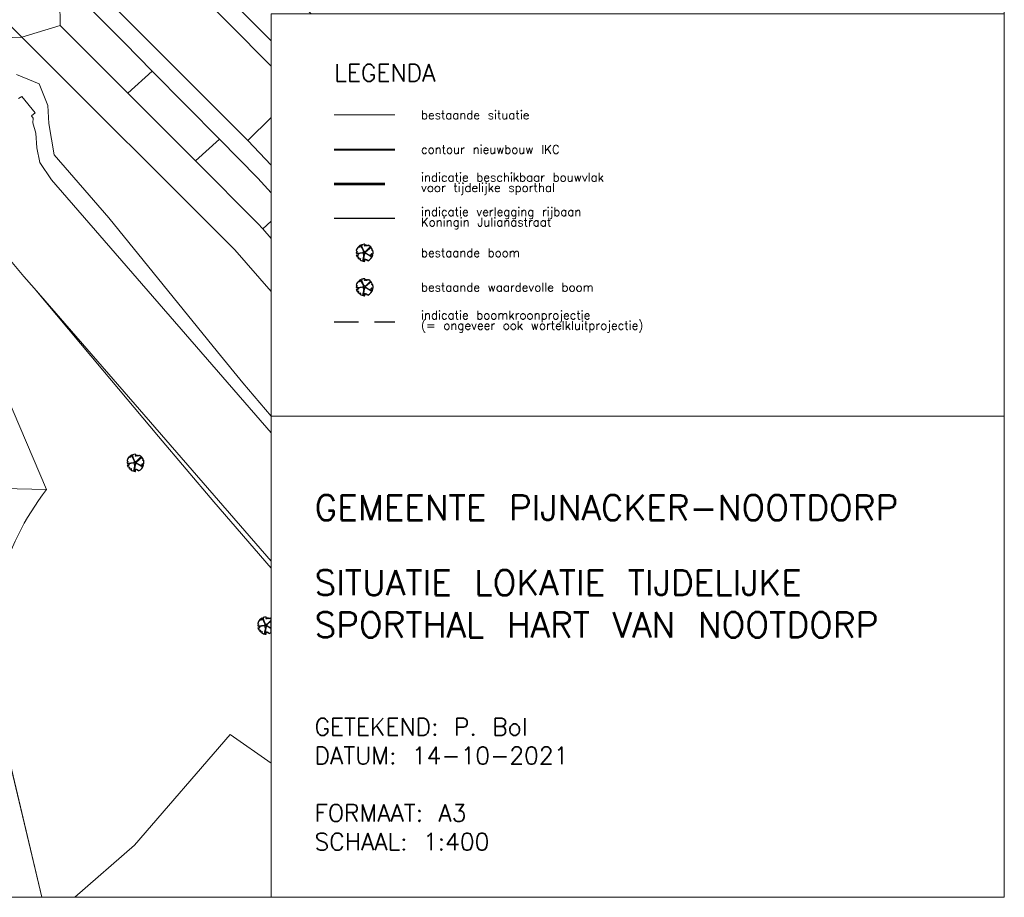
# Model space of a CAD drawing. Header units: metres. Extents: x 86897 to 87061, y 451261 to 451376.
# Tile 10 of 11: x 87004 to 87061, y 451261 to 451312. Entities that reach past the tile are written whole.
import ezdxf
from ezdxf.enums import TextEntityAlignment as Align

# ---------------------------------------------------------------- set-up
doc = ezdxf.new("R2010")
doc.units = ezdxf.units.M
doc.header["$MEASUREMENT"] = 0
for name, pattern in [('DGN Style 2', [2.336407, 1.401844, -0.934563]), ('DGN Style 3', [13.649489, 9.749635, -3.899854]), ('DGN Style 5', [6.824745, 2.924891, -3.899854])]:
    doc.linetypes.add(name, pattern=pattern)
doc.layers.add('B-WE-GR-BOOM-S', color=90, linetype='Continuous', lineweight=30)
doc.layers.add('BGT_Openbare ruimte label', color=7, linetype='Continuous', lineweight=0)
doc.styles.get("Standard").update_dxf_attribs({"font": 'txt.shx'})

# ---------------------------------------------------------------- blocks, each defined once
blk = doc.blocks.new('SGR-BOOM_40')
for p, q in [((-0.95, 0.03), (-4.35, -0.37)), ((-0.29, 0.6), (-2.35, 4.41)), ((-0.24, 0.62), (-1.76, 4.15)), ((0.51, 0.68), (3.47, 3.6)), ((0.58, 0.64), (3.83, 3.33)), ((-0.98, -0.05), (-3.52, -0.58)), ((-0.3, -1.06), (-1.11, -4.83)), ((-0.19, -1.02), (-0.69, -4.95)), ((0.62, -0.2), (4.49, -2.19))]:
    blk.add_line(p, q)
at = {"ltscale": 0.1}
blk.add_line((4.28, -2.58), (0.57, -0.24), dxfattribs=at)
at = {"flags": 128}
blk.add_lwpolyline([(1.71, -4.45, -0.159625), (1.92, -4.62, 0.236298), (4.85, -1.23), (3.87, -1.31), (3.74, -1.35), (3.65, -1.25), (3.93, -0.88), (3.93, -0.73), (4.05, -0.77), (4.1, -0.64), (4.16, -0.57), (4.23, -0.45), (4.97, -0.55, 0.106371), (4.76, 1.54), (4.7, 1.39), (4.61, 1.41), (4.36, 1.44), (4.35, 1.59), (4.53, 1.61), (4.46, 1.72), (4.56, 1.78), (4.51, 1.9), (4.56, 2.05, 0.16076), (2.45, 4.36, 0.512156), (2.26, 4.27), (2.29, 4.31, -0.282008), (1.92, 4.04, -0.331948), (1.71, 4.18, 0.504641), (1.41, 4.26), (1.32, 4.05), (1.1, 3.97), (0.99, 4.08), (1.08, 4.22), (1.04, 4.35), (0.87, 4.36), (0.37, 3.97), (0.13, 3.94), (-0.04, 4.09), (0.09, 4.34), (0.28, 4.38), (0.36, 4.61), (0.15, 4.89, 0.372341), (0.02, 5, 0.087139), (-1.68, 4.71, 0.52938), (-1.7, 4.63), (-1.62, 4.54), (-1.6, 4.51), (-1.59, 4.49), (-1.58, 4.47), (-1.58, 4.45), (-1.58, 4.44), (-1.58, 4.42), (-1.58, 4.41), (-1.58, 4.4), (-1.58, 4.39), (-1.59, 4.38), (-1.59, 4.37), (-1.59, 4.36), (-1.6, 4.35), (-1.6, 4.34), (-1.6, 4.32), (-1.61, 4.31), (-1.61, 4.29), (-1.61, 4.28), (-1.62, 4.26), (-1.62, 4.24), (-1.62, 4.22), (-1.63, 4.21), (-1.63, 4.19), (-1.64, 4.18), (-1.65, 4.16), (-1.65, 4.15), (-1.66, 4.14), (-1.67, 4.13), (-1.68, 4.12), (-1.69, 4.12), (-1.69, 4.12), (-1.7, 4.12), (-1.71, 4.12), (-1.72, 4.12), (-1.73, 4.13), (-1.73, 4.13), (-1.74, 4.14), (-1.75, 4.14), (-1.76, 4.15), (-1.77, 4.15), (-1.79, 4.16), (-1.8, 4.16), (-1.82, 4.16), (-1.83, 4.16), (-1.85, 4.16), (-1.86, 4.16), (-1.88, 4.16), (-1.9, 4.16), (-1.91, 4.16), (-1.93, 4.16), (-1.95, 4.16), (-1.97, 4.16), (-1.98, 4.15), (-2, 4.15), (-2.02, 4.14), (-2.04, 4.13), (-2.06, 4.13), (-2.08, 4.13), (-2.1, 4.13), (-2.13, 4.15), (-2.16, 4.18), (-2.2, 4.23), (-2.3, 4.39, 0.385168), (-2.37, 4.4, 0.046766), (-3.15, 3.89, 0.543104), (-3.14, 3.8), (-3.02, 3.74), (-2.97, 3.72), (-2.93, 3.7), (-2.89, 3.69), (-2.86, 3.68), (-2.83, 3.67), (-2.8, 3.66), (-2.78, 3.66), (-2.77, 3.65), (-2.75, 3.64), (-2.74, 3.63), (-2.74, 3.61), (-2.73, 3.6), (-2.73, 3.58), (-2.73, 3.57), (-2.73, 3.55), (-2.73, 3.53), (-2.73, 3.51), (-2.73, 3.49), (-2.74, 3.47), (-2.74, 3.45), (-2.75, 3.44), (-2.75, 3.42), (-2.76, 3.4), (-2.78, 3.39), (-2.79, 3.38), (-2.81, 3.36), (-2.82, 3.35), (-2.84, 3.34), (-2.86, 3.33), (-2.87, 3.32), (-2.89, 3.3), (-2.91, 3.29), (-2.92, 3.27), (-2.93, 3.25), (-2.95, 3.23), (-2.96, 3.21), (-2.97, 3.2), (-2.99, 3.19), (-3, 3.18), (-3.02, 3.18), (-3.04, 3.18), (-3.06, 3.18), (-3.08, 3.19), (-3.1, 3.19), (-3.12, 3.2), (-3.15, 3.21), (-3.17, 3.21), (-3.2, 3.22), (-3.23, 3.22), (-3.26, 3.23), (-3.29, 3.25), (-3.32, 3.28), (-3.36, 3.33), (-3.39, 3.4), (-3.44, 3.53, 0.541727), (-3.52, 3.55, 0.13428), (-4.84, 1.26), (-4.71, 1.16), (-4.71, 1.05), (-4.45, 0.93), (-4.36, 0.75), (-4.55, 0.44), (-4.83, 0.25), (-4.87, -0.03), (-4.71, -0.15), (-4.43, -0.23), (-4.34, -0.39), (-3.62, -0.4), (-3.52, -0.48), (-3.53, -0.78), (-3.82, -1.11), (-3.8, -1.37), (-3.98, -1.55), (-4.66, -1.39), (-4.79, -1.43, 0.05814), (-4.11, -2.64), (-3.96, -2.4), (-3.79, -2.46), (-3.61, -2.39), (-3.57, -2.6), (-3.42, -2.69), (-3.44, -2.87), (-3.49, -2.97), (-3.67, -2.95), (-3.83, -3, 0.040997), (-3.14, -3.69), (-3.08, -3.64), (-3.03, -3.6), (-2.99, -3.58), (-2.96, -3.57), (-2.94, -3.56), (-2.92, -3.57), (-2.9, -3.58), (-2.89, -3.59), (-2.87, -3.6), (-2.86, -3.61), (-2.84, -3.62), (-2.74, -3.27), (-2.72, -3.27), (-2.71, -3.28), (-2.69, -3.28), (-2.67, -3.28), (-2.66, -3.29), (-2.64, -3.29), (-2.62, -3.29), (-2.61, -3.3), (-2.6, -3.3), (-2.58, -3.3), (-2.57, -3.3), (-2.56, -3.3), (-2.54, -3.3), (-2.53, -3.29), (-2.52, -3.29), (-2.51, -3.29), (-2.5, -3.28), (-2.5, -3.28), (-2.49, -3.28), (-2.48, -3.28), (-2.47, -3.29), (-2.47, -3.29), (-2.46, -3.3), (-2.45, -3.31), (-2.45, -3.32), (-2.45, -3.34), (-2.44, -3.35), (-2.44, -3.37), (-2.44, -3.39), (-2.44, -3.4), (-2.44, -3.42), (-2.44, -3.44), (-2.44, -3.46), (-2.44, -3.47), (-2.44, -3.49), (-2.44, -3.5), (-2.44, -3.52), (-2.44, -3.53), (-2.44, -3.54), (-2.44, -3.55), (-2.43, -3.56), (-2.43, -3.57), (-2.43, -3.58), (-2.43, -3.59), (-2.52, -3.96), (-2.52, -3.98), (-2.52, -3.99), (-2.53, -4.01), (-2.55, -4.03), (-2.56, -4.04), (-2.59, -4.07), (-2.62, -4.09, 0.116774), (-0.03, -5.07, 0.827056), (0.05, -4.84), (0.04, -4.83, -0.279978), (0.08, -4.52, 0.861625), (-0.03, -4.41, -0.733583), (-0.18, -4.29), (0.08, -4.3), (0.06, -4.06), (0.14, -3.99), (0.08, -3.72), (0.28, -3.62), (0.4, -3.66), (0.77, -4.17), (0.94, -4.21), (1.02, -4.1), (0.97, -3.94), (1.1, -3.86), (1.29, -4), (1.32, -4.22, 0.504641), (1.63, -4.22, -0.350802), (1.71, -4.45)], format="xyb", close=True, dxfattribs=at)
blk.add_lwpolyline([(-0.51, -1.02), (0.08, -0.93), (0.58, -0.09), (0.54, 0.53), (0.22, 0.83), (-0.37, 0.53), (-0.97, 0.4), (-0.89, -0.19), (-0.62, -0.55), (-0.77, -1), (-0.51, -1.02)], close=True, dxfattribs=at)
at = {"ltscale": 0.1}
blk.add_circle((0, 0), 0.15, dxfattribs=at)
blk = doc.blocks.new('SGR-BOOM_40_2')
at = {"color": 0}
for p, q in [((-0.95, 0.03), (-4.35, -0.37)), ((-0.29, 0.6), (-2.35, 4.41)), ((-0.24, 0.62), (-1.76, 4.15)), ((0.51, 0.68), (3.47, 3.6)), ((0.58, 0.64), (3.83, 3.33)), ((-0.98, -0.05), (-3.52, -0.58)), ((-0.3, -1.06), (-1.11, -4.83)), ((-0.19, -1.02), (-0.69, -4.95)), ((0.62, -0.2), (4.49, -2.19))]:
    blk.add_line(p, q, dxfattribs=at)
at = {"color": 0, "ltscale": 0.1}
blk.add_line((4.28, -2.58), (0.57, -0.24), dxfattribs=at)
at = {"color": 0, "flags": 128}
blk.add_lwpolyline([(1.71, -4.45, -0.159625), (1.92, -4.62, 0.236298), (4.85, -1.23), (3.87, -1.31), (3.74, -1.35), (3.65, -1.25), (3.93, -0.88), (3.93, -0.73), (4.05, -0.77), (4.1, -0.64), (4.16, -0.57), (4.23, -0.45), (4.97, -0.55, 0.106371), (4.76, 1.54), (4.7, 1.39), (4.61, 1.41), (4.36, 1.44), (4.35, 1.59), (4.53, 1.61), (4.46, 1.72), (4.56, 1.78), (4.51, 1.9), (4.56, 2.05, 0.16076), (2.45, 4.36, 0.512156), (2.26, 4.27), (2.29, 4.31, -0.282008), (1.92, 4.04, -0.331948), (1.71, 4.18, 0.504641), (1.41, 4.26), (1.32, 4.05), (1.1, 3.97), (0.99, 4.08), (1.08, 4.22), (1.04, 4.35), (0.87, 4.36), (0.37, 3.97), (0.13, 3.94), (-0.04, 4.09), (0.09, 4.34), (0.28, 4.38), (0.36, 4.61), (0.15, 4.89, 0.372341), (0.02, 5, 0.087139), (-1.68, 4.71, 0.52938), (-1.7, 4.63), (-1.62, 4.54), (-1.6, 4.51), (-1.59, 4.49), (-1.58, 4.47), (-1.58, 4.45), (-1.58, 4.44), (-1.58, 4.42), (-1.58, 4.41), (-1.58, 4.4), (-1.58, 4.39), (-1.59, 4.38), (-1.59, 4.37), (-1.59, 4.36), (-1.6, 4.35), (-1.6, 4.34), (-1.6, 4.32), (-1.61, 4.31), (-1.61, 4.29), (-1.61, 4.28), (-1.62, 4.26), (-1.62, 4.24), (-1.62, 4.22), (-1.63, 4.21), (-1.63, 4.19), (-1.64, 4.18), (-1.65, 4.16), (-1.65, 4.15), (-1.66, 4.14), (-1.67, 4.13), (-1.68, 4.12), (-1.69, 4.12), (-1.69, 4.12), (-1.7, 4.12), (-1.71, 4.12), (-1.72, 4.12), (-1.73, 4.13), (-1.73, 4.13), (-1.74, 4.14), (-1.75, 4.14), (-1.76, 4.15), (-1.77, 4.15), (-1.79, 4.16), (-1.8, 4.16), (-1.82, 4.16), (-1.83, 4.16), (-1.85, 4.16), (-1.86, 4.16), (-1.88, 4.16), (-1.9, 4.16), (-1.91, 4.16), (-1.93, 4.16), (-1.95, 4.16), (-1.97, 4.16), (-1.98, 4.15), (-2, 4.15), (-2.02, 4.14), (-2.04, 4.13), (-2.06, 4.13), (-2.08, 4.13), (-2.1, 4.13), (-2.13, 4.15), (-2.16, 4.18), (-2.2, 4.23), (-2.3, 4.39, 0.385168), (-2.37, 4.4, 0.046766), (-3.15, 3.89, 0.543104), (-3.14, 3.8), (-3.02, 3.74), (-2.97, 3.72), (-2.93, 3.7), (-2.89, 3.69), (-2.86, 3.68), (-2.83, 3.67), (-2.8, 3.66), (-2.78, 3.66), (-2.77, 3.65), (-2.75, 3.64), (-2.74, 3.63), (-2.74, 3.61), (-2.73, 3.6), (-2.73, 3.58), (-2.73, 3.57), (-2.73, 3.55), (-2.73, 3.53), (-2.73, 3.51), (-2.73, 3.49), (-2.74, 3.47), (-2.74, 3.45), (-2.75, 3.44), (-2.75, 3.42), (-2.76, 3.4), (-2.78, 3.39), (-2.79, 3.38), (-2.81, 3.36), (-2.82, 3.35), (-2.84, 3.34), (-2.86, 3.33), (-2.87, 3.32), (-2.89, 3.3), (-2.91, 3.29), (-2.92, 3.27), (-2.93, 3.25), (-2.95, 3.23), (-2.96, 3.21), (-2.97, 3.2), (-2.99, 3.19), (-3, 3.18), (-3.02, 3.18), (-3.04, 3.18), (-3.06, 3.18), (-3.08, 3.19), (-3.1, 3.19), (-3.12, 3.2), (-3.15, 3.21), (-3.17, 3.21), (-3.2, 3.22), (-3.23, 3.22), (-3.26, 3.23), (-3.29, 3.25), (-3.32, 3.28), (-3.36, 3.33), (-3.39, 3.4), (-3.44, 3.53, 0.541727), (-3.52, 3.55, 0.13428), (-4.84, 1.26), (-4.71, 1.16), (-4.71, 1.05), (-4.45, 0.93), (-4.36, 0.75), (-4.55, 0.44), (-4.83, 0.25), (-4.87, -0.03), (-4.71, -0.15), (-4.43, -0.23), (-4.34, -0.39), (-3.62, -0.4), (-3.52, -0.48), (-3.53, -0.78), (-3.82, -1.11), (-3.8, -1.37), (-3.98, -1.55), (-4.66, -1.39), (-4.79, -1.43, 0.05814), (-4.11, -2.64), (-3.96, -2.4), (-3.79, -2.46), (-3.61, -2.39), (-3.57, -2.6), (-3.42, -2.69), (-3.44, -2.87), (-3.49, -2.97), (-3.67, -2.95), (-3.83, -3, 0.040997), (-3.14, -3.69), (-3.08, -3.64), (-3.03, -3.6), (-2.99, -3.58), (-2.96, -3.57), (-2.94, -3.56), (-2.92, -3.57), (-2.9, -3.58), (-2.89, -3.59), (-2.87, -3.6), (-2.86, -3.61), (-2.84, -3.62), (-2.74, -3.27), (-2.72, -3.27), (-2.71, -3.28), (-2.69, -3.28), (-2.67, -3.28), (-2.66, -3.29), (-2.64, -3.29), (-2.62, -3.29), (-2.61, -3.3), (-2.6, -3.3), (-2.58, -3.3), (-2.57, -3.3), (-2.56, -3.3), (-2.54, -3.3), (-2.53, -3.29), (-2.52, -3.29), (-2.51, -3.29), (-2.5, -3.28), (-2.5, -3.28), (-2.49, -3.28), (-2.48, -3.28), (-2.47, -3.29), (-2.47, -3.29), (-2.46, -3.3), (-2.45, -3.31), (-2.45, -3.32), (-2.45, -3.34), (-2.44, -3.35), (-2.44, -3.37), (-2.44, -3.39), (-2.44, -3.4), (-2.44, -3.42), (-2.44, -3.44), (-2.44, -3.46), (-2.44, -3.47), (-2.44, -3.49), (-2.44, -3.5), (-2.44, -3.52), (-2.44, -3.53), (-2.44, -3.54), (-2.44, -3.55), (-2.43, -3.56), (-2.43, -3.57), (-2.43, -3.58), (-2.43, -3.59), (-2.52, -3.96), (-2.52, -3.98), (-2.52, -3.99), (-2.53, -4.01), (-2.55, -4.03), (-2.56, -4.04), (-2.59, -4.07), (-2.62, -4.09, 0.116774), (-0.03, -5.07, 0.827056), (0.05, -4.84), (0.04, -4.83, -0.279978), (0.08, -4.52, 0.861625), (-0.03, -4.41, -0.733583), (-0.18, -4.29), (0.08, -4.3), (0.06, -4.06), (0.14, -3.99), (0.08, -3.72), (0.28, -3.62), (0.4, -3.66), (0.77, -4.17), (0.94, -4.21), (1.02, -4.1), (0.97, -3.94), (1.1, -3.86), (1.29, -4), (1.32, -4.22, 0.504641), (1.63, -4.22, -0.350802), (1.71, -4.45)], format="xyb", close=True, dxfattribs=at)
blk.add_lwpolyline([(-0.51, -1.02), (0.08, -0.93), (0.58, -0.09), (0.54, 0.53), (0.22, 0.83), (-0.37, 0.53), (-0.97, 0.4), (-0.89, -0.19), (-0.62, -0.55), (-0.77, -1), (-0.51, -1.02)], close=True, dxfattribs=at)
at = {"color": 0, "ltscale": 0.1}
blk.add_circle((0, 0), 0.15, dxfattribs=at)

msp = doc.modelspace()

# ---------------------------------------------------------------- linework, layer by layer
at = {"color": 7, "linetype": 'Continuous', "lineweight": 0}
msp.add_line((87022.265, 451306.752), (87025.769, 451306.752), dxfattribs=at)
at = {"color": 1, "linetype": 'Continuous', "lineweight": 40}
msp.add_line((87022.265, 451304.752), (87025.769, 451304.752), dxfattribs=at)
at = {"color": 5, "linetype": 'DGN Style 5', "lineweight": 53}
msp.add_line((87022.265, 451302.752), (87025.769, 451302.752), dxfattribs=at)
at = {"color": 40, "linetype": 'DGN Style 3', "lineweight": 30}
msp.add_line((87022.265, 451300.752), (87025.769, 451300.752), dxfattribs=at)
for p, q in [((87018.209, 451277.111), (87017.871, 451277.072)), ((87018.209, 451277.111), (87017.871, 451277.072)), ((87018.206, 451277.103), (87017.953, 451277.05)), ((87018.206, 451277.103), (87017.953, 451277.05)), ((87018.274, 451277.168), (87018.07, 451277.546)), ((87018.274, 451277.168), (87018.07, 451277.546)), ((87018.279, 451277.169), (87018.129, 451277.52)), ((87018.279, 451277.169), (87018.129, 451277.52)), ((87018.273, 451277.003), (87018.192, 451276.629)), ((87018.273, 451277.003), (87018.192, 451276.629)), ((87018.284, 451277.007), (87018.234, 451276.617)), ((87018.284, 451277.007), (87018.234, 451276.617)), ((87018.354, 451277.175), (87018.61, 451277.428)), ((87018.354, 451277.175), (87018.61, 451277.428)), ((87018.361, 451277.172), (87018.61, 451277.378)), ((87018.361, 451277.172), (87018.61, 451277.378)), ((87018.364, 451277.088), (87018.61, 451276.962)), ((87018.364, 451277.088), (87018.61, 451276.962))]:
    msp.add_line(p, q)
at = {"ltscale": 0.009928}
msp.add_line((87018.61, 451276.926), (87018.36, 451277.084), dxfattribs=at)
msp.add_line((87018.61, 451276.926), (87018.36, 451277.084), dxfattribs=at)
at = {"color": 7, "linetype": 'Continuous', "lineweight": 13, "flags": 128}
for points in [[(86896.766, 451376.382), (87061.141, 451376.382), (87061.141, 451261.334), (86896.766, 451261.334), (86896.766, 451376.382)], [(86896.766, 451376.382), (87061.141, 451376.382), (87061.141, 451312.614), (87018.61, 451312.614), (87018.61, 451261.334), (86896.766, 451261.334), (86896.766, 451376.382)]]:
    msp.add_lwpolyline(points, close=True, dxfattribs=at)
at = {"flags": 128}
msp.add_lwpolyline([(87018.61, 451277.498, 0.03907), (87018.546, 451277.541, 0.512156), (87018.528, 451277.532), (87018.53, 451277.535, -0.282008), (87018.494, 451277.509, -0.331948), (87018.473, 451277.523, 0.504641), (87018.443, 451277.531), (87018.434, 451277.51), (87018.412, 451277.502), (87018.401, 451277.513), (87018.41, 451277.527), (87018.406, 451277.54), (87018.389, 451277.541), (87018.34, 451277.502), (87018.316, 451277.499), (87018.299, 451277.514), (87018.312, 451277.538), (87018.33, 451277.543), (87018.338, 451277.565), (87018.318, 451277.594, 0.372341), (87018.305, 451277.604, 0.087139), (87018.136, 451277.575, 0.52938), (87018.134, 451277.568), (87018.142, 451277.558), (87018.144, 451277.556), (87018.145, 451277.554), (87018.146, 451277.552), (87018.146, 451277.55), (87018.147, 451277.548), (87018.147, 451277.547), (87018.146, 451277.546), (87018.146, 451277.545), (87018.146, 451277.544), (87018.145, 451277.543), (87018.145, 451277.542), (87018.145, 451277.541), (87018.144, 451277.54), (87018.144, 451277.538), (87018.144, 451277.537), (87018.143, 451277.536), (87018.143, 451277.534), (87018.143, 451277.533), (87018.142, 451277.531), (87018.142, 451277.529), (87018.142, 451277.527), (87018.141, 451277.526), (87018.141, 451277.524), (87018.14, 451277.523), (87018.14, 451277.521), (87018.139, 451277.52), (87018.138, 451277.519), (87018.137, 451277.518), (87018.136, 451277.517), (87018.136, 451277.517), (87018.135, 451277.517), (87018.134, 451277.517), (87018.133, 451277.517), (87018.133, 451277.517), (87018.132, 451277.518), (87018.131, 451277.518), (87018.13, 451277.519), (87018.129, 451277.519), (87018.128, 451277.52), (87018.127, 451277.52), (87018.126, 451277.521), (87018.124, 451277.521), (87018.123, 451277.521), (87018.121, 451277.521), (87018.12, 451277.521), (87018.118, 451277.521), (87018.116, 451277.521), (87018.115, 451277.521), (87018.113, 451277.521), (87018.111, 451277.521), (87018.109, 451277.521), (87018.108, 451277.521), (87018.106, 451277.52), (87018.104, 451277.52), (87018.102, 451277.519), (87018.101, 451277.518), (87018.099, 451277.518), (87018.097, 451277.518), (87018.095, 451277.518), (87018.092, 451277.52), (87018.089, 451277.523), (87018.085, 451277.528), (87018.074, 451277.544, 0.385168), (87018.068, 451277.545, 0.046766), (87017.991, 451277.494, 0.543104), (87017.991, 451277.485), (87018.003, 451277.48), (87018.008, 451277.477), (87018.012, 451277.476), (87018.016, 451277.474), (87018.019, 451277.473), (87018.022, 451277.473), (87018.025, 451277.472), (87018.027, 451277.471), (87018.028, 451277.47), (87018.03, 451277.469), (87018.03, 451277.468), (87018.031, 451277.467), (87018.032, 451277.465), (87018.032, 451277.464), (87018.032, 451277.462), (87018.032, 451277.46), (87018.032, 451277.459), (87018.032, 451277.457), (87018.032, 451277.455), (87018.031, 451277.453), (87018.031, 451277.451), (87018.03, 451277.449), (87018.03, 451277.447), (87018.029, 451277.446), (87018.027, 451277.444), (87018.026, 451277.443), (87018.024, 451277.442), (87018.023, 451277.441), (87018.021, 451277.44), (87018.019, 451277.439), (87018.018, 451277.437), (87018.016, 451277.436), (87018.015, 451277.434), (87018.013, 451277.432), (87018.012, 451277.431), (87018.01, 451277.429), (87018.009, 451277.427), (87018.008, 451277.426), (87018.006, 451277.424), (87018.005, 451277.424), (87018.003, 451277.423), (87018.001, 451277.423), (87018, 451277.424), (87017.998, 451277.424), (87017.995, 451277.425), (87017.993, 451277.426), (87017.991, 451277.426), (87017.988, 451277.427), (87017.985, 451277.427), (87017.982, 451277.428), (87017.979, 451277.429), (87017.976, 451277.431), (87017.973, 451277.434), (87017.97, 451277.439), (87017.966, 451277.445), (87017.961, 451277.458, 0.541727), (87017.953, 451277.46, 0.13428), (87017.823, 451277.233), (87017.836, 451277.223), (87017.835, 451277.213), (87017.862, 451277.201), (87017.87, 451277.182), (87017.851, 451277.151), (87017.823, 451277.132), (87017.82, 451277.105), (87017.836, 451277.093), (87017.863, 451277.085), (87017.872, 451277.07), (87017.944, 451277.069), (87017.954, 451277.061), (87017.953, 451277.031), (87017.923, 451276.997), (87017.925, 451276.972), (87017.908, 451276.954), (87017.84, 451276.97), (87017.827, 451276.967, 0.05814), (87017.895, 451276.846), (87017.909, 451276.87), (87017.926, 451276.864), (87017.945, 451276.871), (87017.949, 451276.85), (87017.963, 451276.841), (87017.961, 451276.823), (87017.957, 451276.813), (87017.939, 451276.815), (87017.922, 451276.811, 0.040997), (87017.991, 451276.741), (87017.997, 451276.747), (87018.002, 451276.751), (87018.006, 451276.753), (87018.009, 451276.754), (87018.011, 451276.754), (87018.013, 451276.753), (87018.015, 451276.753), (87018.016, 451276.751), (87018.018, 451276.75), (87018.02, 451276.75), (87018.021, 451276.749), (87018.031, 451276.784), (87018.033, 451276.783), (87018.034, 451276.783), (87018.036, 451276.782), (87018.038, 451276.782), (87018.039, 451276.782), (87018.041, 451276.781), (87018.042, 451276.781), (87018.044, 451276.781), (87018.045, 451276.781), (87018.047, 451276.78), (87018.048, 451276.78), (87018.049, 451276.781), (87018.05, 451276.781), (87018.052, 451276.781), (87018.053, 451276.781), (87018.053, 451276.782), (87018.054, 451276.782), (87018.055, 451276.782), (87018.056, 451276.782), (87018.057, 451276.782), (87018.057, 451276.782), (87018.058, 451276.781), (87018.059, 451276.78), (87018.059, 451276.779), (87018.06, 451276.778), (87018.06, 451276.777), (87018.061, 451276.775), (87018.061, 451276.774), (87018.061, 451276.772), (87018.061, 451276.77), (87018.061, 451276.768), (87018.061, 451276.767), (87018.061, 451276.765), (87018.061, 451276.763), (87018.061, 451276.762), (87018.061, 451276.76), (87018.061, 451276.759), (87018.061, 451276.758), (87018.061, 451276.757), (87018.061, 451276.755), (87018.061, 451276.754), (87018.061, 451276.753), (87018.061, 451276.752), (87018.061, 451276.751), (87018.053, 451276.715), (87018.053, 451276.713), (87018.052, 451276.712), (87018.052, 451276.71), (87018.05, 451276.708), (87018.049, 451276.706), (87018.046, 451276.704), (87018.043, 451276.702, 0.116774), (87018.3, 451276.605, 0.827056), (87018.308, 451276.628), (87018.307, 451276.628, -0.279978), (87018.311, 451276.659, 0.861625), (87018.3, 451276.671, -0.733583), (87018.285, 451276.683), (87018.311, 451276.681), (87018.309, 451276.705), (87018.317, 451276.712), (87018.311, 451276.739), (87018.331, 451276.749), (87018.343, 451276.745), (87018.38, 451276.694), (87018.396, 451276.69), (87018.404, 451276.701), (87018.399, 451276.717), (87018.412, 451276.725), (87018.431, 451276.711), (87018.434, 451276.689, 0.504641), (87018.465, 451276.689, -0.350802), (87018.472, 451276.666, -0.159625), (87018.493, 451276.65, 0.068645), (87018.61, 451276.718), (87018.61, 451277.498)], format="xyb", close=True, dxfattribs=at)
msp.add_lwpolyline([(87018.61, 451277.498, 0.03907), (87018.546, 451277.541, 0.512156), (87018.528, 451277.532), (87018.53, 451277.535, -0.282008), (87018.494, 451277.509, -0.331948), (87018.473, 451277.523, 0.504641), (87018.443, 451277.531), (87018.434, 451277.51), (87018.412, 451277.502), (87018.401, 451277.513), (87018.41, 451277.527), (87018.406, 451277.54), (87018.389, 451277.541), (87018.34, 451277.502), (87018.316, 451277.499), (87018.299, 451277.514), (87018.312, 451277.538), (87018.33, 451277.543), (87018.338, 451277.565), (87018.318, 451277.594, 0.372341), (87018.305, 451277.604, 0.087139), (87018.136, 451277.575, 0.52938), (87018.134, 451277.568), (87018.142, 451277.558), (87018.144, 451277.556), (87018.145, 451277.554), (87018.146, 451277.552), (87018.146, 451277.55), (87018.147, 451277.548), (87018.147, 451277.547), (87018.146, 451277.546), (87018.146, 451277.545), (87018.146, 451277.544), (87018.145, 451277.543), (87018.145, 451277.542), (87018.145, 451277.541), (87018.144, 451277.54), (87018.144, 451277.538), (87018.144, 451277.537), (87018.143, 451277.536), (87018.143, 451277.534), (87018.143, 451277.533), (87018.142, 451277.531), (87018.142, 451277.529), (87018.142, 451277.527), (87018.141, 451277.526), (87018.141, 451277.524), (87018.14, 451277.523), (87018.14, 451277.521), (87018.139, 451277.52), (87018.138, 451277.519), (87018.137, 451277.518), (87018.136, 451277.517), (87018.136, 451277.517), (87018.135, 451277.517), (87018.134, 451277.517), (87018.133, 451277.517), (87018.133, 451277.517), (87018.132, 451277.518), (87018.131, 451277.518), (87018.13, 451277.519), (87018.129, 451277.519), (87018.128, 451277.52), (87018.127, 451277.52), (87018.126, 451277.521), (87018.124, 451277.521), (87018.123, 451277.521), (87018.121, 451277.521), (87018.12, 451277.521), (87018.118, 451277.521), (87018.116, 451277.521), (87018.115, 451277.521), (87018.113, 451277.521), (87018.111, 451277.521), (87018.109, 451277.521), (87018.108, 451277.521), (87018.106, 451277.52), (87018.104, 451277.52), (87018.102, 451277.519), (87018.101, 451277.518), (87018.099, 451277.518), (87018.097, 451277.518), (87018.095, 451277.518), (87018.092, 451277.52), (87018.089, 451277.523), (87018.085, 451277.528), (87018.074, 451277.544, 0.385168), (87018.068, 451277.545, 0.046766), (87017.991, 451277.494, 0.543104), (87017.991, 451277.485), (87018.003, 451277.48), (87018.008, 451277.477), (87018.012, 451277.476), (87018.016, 451277.474), (87018.019, 451277.473), (87018.022, 451277.473), (87018.025, 451277.472), (87018.027, 451277.471), (87018.028, 451277.47), (87018.03, 451277.469), (87018.03, 451277.468), (87018.031, 451277.467), (87018.032, 451277.465), (87018.032, 451277.464), (87018.032, 451277.462), (87018.032, 451277.46), (87018.032, 451277.459), (87018.032, 451277.457), (87018.032, 451277.455), (87018.031, 451277.453), (87018.031, 451277.451), (87018.03, 451277.449), (87018.03, 451277.447), (87018.029, 451277.446), (87018.027, 451277.444), (87018.026, 451277.443), (87018.024, 451277.442), (87018.023, 451277.441), (87018.021, 451277.44), (87018.019, 451277.439), (87018.018, 451277.437), (87018.016, 451277.436), (87018.015, 451277.434), (87018.013, 451277.432), (87018.012, 451277.431), (87018.01, 451277.429), (87018.009, 451277.427), (87018.008, 451277.426), (87018.006, 451277.424), (87018.005, 451277.424), (87018.003, 451277.423), (87018.001, 451277.423), (87018, 451277.424), (87017.998, 451277.424), (87017.995, 451277.425), (87017.993, 451277.426), (87017.991, 451277.426), (87017.988, 451277.427), (87017.985, 451277.427), (87017.982, 451277.428), (87017.979, 451277.429), (87017.976, 451277.431), (87017.973, 451277.434), (87017.97, 451277.439), (87017.966, 451277.445), (87017.961, 451277.458, 0.541727), (87017.953, 451277.46, 0.13428), (87017.823, 451277.233), (87017.836, 451277.223), (87017.835, 451277.213), (87017.862, 451277.201), (87017.87, 451277.182), (87017.851, 451277.151), (87017.823, 451277.132), (87017.82, 451277.105), (87017.836, 451277.093), (87017.863, 451277.085), (87017.872, 451277.07), (87017.944, 451277.069), (87017.954, 451277.061), (87017.953, 451277.031), (87017.923, 451276.997), (87017.925, 451276.972), (87017.908, 451276.954), (87017.84, 451276.97), (87017.827, 451276.967, 0.05814), (87017.895, 451276.846), (87017.909, 451276.87), (87017.926, 451276.864), (87017.945, 451276.871), (87017.949, 451276.85), (87017.963, 451276.841), (87017.961, 451276.823), (87017.957, 451276.813), (87017.939, 451276.815), (87017.922, 451276.811, 0.040997), (87017.991, 451276.741), (87017.997, 451276.747), (87018.002, 451276.751), (87018.006, 451276.753), (87018.009, 451276.754), (87018.011, 451276.754), (87018.013, 451276.753), (87018.015, 451276.753), (87018.016, 451276.751), (87018.018, 451276.75), (87018.02, 451276.75), (87018.021, 451276.749), (87018.031, 451276.784), (87018.033, 451276.783), (87018.034, 451276.783), (87018.036, 451276.782), (87018.038, 451276.782), (87018.039, 451276.782), (87018.041, 451276.781), (87018.042, 451276.781), (87018.044, 451276.781), (87018.045, 451276.781), (87018.047, 451276.78), (87018.048, 451276.78), (87018.049, 451276.781), (87018.05, 451276.781), (87018.052, 451276.781), (87018.053, 451276.781), (87018.053, 451276.782), (87018.054, 451276.782), (87018.055, 451276.782), (87018.056, 451276.782), (87018.057, 451276.782), (87018.057, 451276.782), (87018.058, 451276.781), (87018.059, 451276.78), (87018.059, 451276.779), (87018.06, 451276.778), (87018.06, 451276.777), (87018.061, 451276.775), (87018.061, 451276.774), (87018.061, 451276.772), (87018.061, 451276.77), (87018.061, 451276.768), (87018.061, 451276.767), (87018.061, 451276.765), (87018.061, 451276.763), (87018.061, 451276.762), (87018.061, 451276.76), (87018.061, 451276.759), (87018.061, 451276.758), (87018.061, 451276.757), (87018.061, 451276.755), (87018.061, 451276.754), (87018.061, 451276.753), (87018.061, 451276.752), (87018.061, 451276.751), (87018.053, 451276.715), (87018.053, 451276.713), (87018.052, 451276.712), (87018.052, 451276.71), (87018.05, 451276.708), (87018.049, 451276.706), (87018.046, 451276.704), (87018.043, 451276.702, 0.116774), (87018.3, 451276.605, 0.827056), (87018.308, 451276.628), (87018.307, 451276.628, -0.279978), (87018.311, 451276.659, 0.861625), (87018.3, 451276.671, -0.733583), (87018.285, 451276.683), (87018.311, 451276.681), (87018.309, 451276.705), (87018.317, 451276.712), (87018.311, 451276.739), (87018.331, 451276.749), (87018.343, 451276.745), (87018.38, 451276.694), (87018.396, 451276.69), (87018.404, 451276.701), (87018.399, 451276.717), (87018.412, 451276.725), (87018.431, 451276.711), (87018.434, 451276.689, 0.504641), (87018.465, 451276.689, -0.350802), (87018.472, 451276.666, -0.159625), (87018.493, 451276.65, 0.068645), (87018.61, 451276.718), (87018.61, 451277.498)], format="xyb", close=True, dxfattribs=at)
msp.add_lwpolyline([(87018.252, 451277.007), (87018.31, 451277.015), (87018.36, 451277.099), (87018.357, 451277.161), (87018.325, 451277.19), (87018.266, 451277.16), (87018.206, 451277.148), (87018.215, 451277.09), (87018.241, 451277.053), (87018.226, 451277.009), (87018.252, 451277.007)], close=True, dxfattribs=at)
msp.add_lwpolyline([(87018.252, 451277.007), (87018.31, 451277.015), (87018.36, 451277.099), (87018.357, 451277.161), (87018.325, 451277.19), (87018.266, 451277.16), (87018.206, 451277.148), (87018.215, 451277.09), (87018.241, 451277.053), (87018.226, 451277.009), (87018.252, 451277.007)], close=True, dxfattribs=at)
at = {"ltscale": 0.009928}
msp.add_circle((87018.303, 451277.108), 0.0149, dxfattribs=at)
msp.add_circle((87018.303, 451277.108), 0.0149, dxfattribs=at)
at = {"layer": 'B-WE-GR-BOOM-S', "linetype": 'DGN Style 2'}
msp.add_line((87022.265, 451294.752), (87025.769, 451294.752), dxfattribs=at)
at = {"layer": 'BGT_Openbare ruimte label', "color": 8, "linetype": 'Continuous', "lineweight": 0}
for p, q in [((87061.141, 451261.334), (87061.141, 451317.513)), ((87018.61, 451289.266), (87061.141, 451289.266)), ((87018.61, 451269.119), (87018.61, 451280.435)), ((87002.445, 451273.299), (87005.286, 451261.334)), ((87018.61, 451261.334), (87018.61, 451269.119)), ((87005.286, 451261.334), (87061.141, 451261.334))]:
    msp.add_line(p, q, dxfattribs=at)
at = {"layer": 'BGT_Openbare ruimte label', "color": 8, "linetype": 'Continuous', "lineweight": 0, "flags": 128}
for points in [[(87020.924, 451312.614), (87010.145, 451323.227), (87007.892, 451321.843), (87009.385, 451320.339), (87018.61, 451311.049), (87018.61, 451312.614), (87020.924, 451312.614)], [(87018.61, 451311.049), (87009.385, 451320.339), (87008.642, 451319.649), (87018.61, 451309.587), (87018.61, 451311.049)], [(87018.61, 451309.587), (87008.642, 451319.649), (87005.664, 451316.884), (87017.252, 451305.27), (87018.61, 451306.61), (87018.61, 451309.587)], [(87018.61, 451303.847), (87017.252, 451305.27), (87005.664, 451316.884), (87004.872, 451316.149), (87006.328, 451314.751), (87010.089, 451310.936), (87011.704, 451309.298), (87015.604, 451305.342), (87017.827, 451303.087), (87018.61, 451302.224), (87018.61, 451303.847)], [(87004.127, 451311.262), (86999.086, 451316.296), (86990.549, 451310.906), (86991.928, 451310.937), (86994.52, 451310.932), (87004.127, 451311.262)], [(87011.704, 451309.298), (87010.089, 451310.936), (87006.328, 451314.751), (87006.353, 451311.952), (87010.281, 451308.02), (87011.704, 451309.298)], [(87018.61, 451299.582), (87018.118, 451300.14), (87017.837, 451300.458), (87014.21, 451304.089), (87010.281, 451308.02), (87006.353, 451311.952), (87004.127, 451311.262), (87016.487, 451298.92), (87018.61, 451296.513), (87018.61, 451299.582)], [(86997.489, 451303.967), (86994.52, 451310.932), (86991.928, 451310.937), (87001.526, 451288.511), (87003.014, 451285.062), (87005.571, 451285.007), (86997.489, 451303.967)], [(87010.281, 451308.02), (87014.21, 451304.089), (87015.604, 451305.342), (87011.704, 451309.298), (87010.281, 451308.02)], [(87018.61, 451306.61), (87017.252, 451305.27), (87018.61, 451303.847), (87018.61, 451306.61)], [(87018.61, 451302.224), (87017.827, 451303.087), (87015.604, 451305.342), (87014.21, 451304.089), (87017.837, 451300.458), (87018.118, 451300.14), (87018.61, 451300.583), (87018.61, 451302.224)], [(87018.61, 451300.583), (87018.118, 451300.14), (87018.61, 451299.582), (87018.61, 451300.583)], [(87018.61, 451280.848), (87004.846, 451296.69), (87008.835, 451291.934), (87012.073, 451288.091), (87015.278, 451284.286), (87018.61, 451280.435), (87018.61, 451280.848)]]:
    msp.add_lwpolyline(points, close=True, dxfattribs=at)
for points in [[(87006.353, 451311.952), (87006.328, 451314.751), (87004.872, 451316.149), (87003.95, 451317.034, 0.12188), (87000.522, 451318.924, 0.066699), (86997.649, 451319.158, 0.113393), (86992.966, 451317.827), (86992.456, 451317.506), (86993.646, 451315.585), (86986.167, 451310.873), (86990.549, 451310.906), (86999.086, 451316.296), (87004.127, 451311.262), (87006.353, 451311.952)], [(87002.445, 451273.299, -0.20225), (87005.571, 451285.007), (87003.014, 451285.062, 0.178762), (87000.342, 451273.012), (87002.961, 451261.983), (87002.379, 451261.334), (87005.286, 451261.334), (87002.445, 451273.299)]]:
    msp.add_lwpolyline(points, format="xyb", close=True, dxfattribs=at)
for points in [[(87003.831, 451309.11), (87005.138, 451308.55), (87005.635, 451307.305), (87005.697, 451306.248), (87006.008, 451304.444), (87009.181, 451300.773), (87015.483, 451293.009), (87016.958, 451291.192), (87018.61, 451289.266), (87018.61, 451296.513), (87018.61, 451296.513), (87016.487, 451298.92), (87004.127, 451311.262), (86994.52, 451310.932)], [(87003.94, 451307.704), (87004.138, 451307.83), (87004.902, 451306.868), (87004.696, 451306.693), (87004.784, 451306.573), (87004.764, 451306.304), (87004.946, 451305.696), (87005.002, 451304.839), (87005.185, 451304.001), (87005.861, 451302.981), (87018.61, 451288.295), (87018.61, 451289.266), (87018.61, 451289.266), (87016.958, 451291.192), (87015.483, 451293.009), (87009.181, 451300.773), (87006.008, 451304.444), (87005.697, 451306.248), (87005.635, 451307.305), (87005.138, 451308.55), (87003.831, 451309.11)], [(87002.392, 451299.582), (87004.257, 451297.368), (87004.846, 451296.69), (87018.61, 451280.848), (87018.61, 451288.295), (87018.61, 451288.295), (87005.861, 451302.981), (87005.185, 451304.001), (87005.002, 451304.839), (87004.946, 451305.696), (87004.764, 451306.304), (87004.784, 451306.573), (87004.696, 451306.693), (87004.902, 451306.868), (87004.138, 451307.83), (87003.94, 451307.704)], [(87018.61, 451280.435), (87015.278, 451284.286), (87012.073, 451288.091), (87008.835, 451291.934), (87004.846, 451296.69), (87004.257, 451297.368), (87002.392, 451299.582), (87000.969, 451301.271), (86999.605, 451303.066), (86998.605, 451304.382), (86998.256, 451305.471), (86998.152, 451304.324), (86997.489, 451303.967), (87005.571, 451285.007)], [(87018.61, 451269.119), (87016.226, 451270.785), (87010.677, 451264.358), (87007.2, 451261.334)], [(87007.2, 451261.334), (87010.677, 451264.358), (87016.226, 451270.785), (87018.61, 451269.119)]]:
    msp.add_lwpolyline(points, dxfattribs=at)
at = {"layer": 'BGT_Openbare ruimte label', "color": 8, "linetype": 'Continuous', "lineweight": 0}
msp.add_arc((87017.888, 451275.447), 15.592, 142.1833, 187.9185, dxfattribs=at)

# ---------------------------------------------------------------- block references
at = {"layer": 'B-WE-GR-BOOM-S', "xscale": 0.09928095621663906, "yscale": 0.09928095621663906, "zscale": 0.09928095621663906, "rotation": 8.537736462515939e-07}
for p in [(87024.017, 451298.752), (87010.721, 451286.558), (87010.721, 451286.558)]:
    msp.add_blockref('SGR-BOOM_40', p, dxfattribs=at)
at = {"layer": 'B-WE-GR-BOOM-S', "color": 1, "xscale": 0.09928095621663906, "yscale": 0.09928095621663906, "zscale": 0.09928095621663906, "rotation": 8.537736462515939e-07}
msp.add_blockref('SGR-BOOM_40_2', (87024.017, 451296.752), dxfattribs=at)

# ---------------------------------------------------------------- texts
at = {"color": 7, "linetype": 'Continuous', "lineweight": 13}
msp.add_text('LEGENDA', height=1, dxfattribs=at).set_placement((87022.265, 451309.196), align=Align.MIDDLE_LEFT)
at = {"color": 7, "linetype": 'Continuous', "lineweight": 0}
for s, p in [('bestaande situatie', (87027.293, 451306.752)), ('contour nieuwbouw IKC', (87027.293, 451304.752)), ('bestaande boom', (87027.293, 451298.752)), ('bestaande waardevolle boom', (87027.293, 451296.752))]:
    msp.add_text(s, height=0.5, dxfattribs=at).set_placement(p, align=Align.MIDDLE_LEFT)
at = {"color": 7, "linetype": 'Continuous', "lineweight": 30}
msp.add_text('GEMEENTE PIJNACKER-NOOTDORP', height=1.4641, dxfattribs=at).set_placement((87021.115, 451283.955), align=Align.MIDDLE_LEFT)
at = {"color": 7, "linetype": 'Continuous', "lineweight": 0, "char_height": 0.5, "attachment_point": 4, "line_spacing_factor": 0.72}
for s, insert in [('indicatie beschikbaar bouwvlak\\Pvoor tijdelijke sporthal', (87027.293, 451302.752)), ('indicatie verlegging rijbaan\\PKoningin Julianastraat', (87027.293, 451300.752)), ('indicatie boomkroonprojectie\\P(= ongeveer ook wortelkluitprojectie)', (87027.293, 451294.752))]:
    msp.add_mtext(s, dxfattribs=dict(at, insert=insert))
at = {"color": 7, "linetype": 'Continuous', "lineweight": 13, "attachment_point": 4}
for s, insert, char_height in [('SITUATIE LOKATIE TIJDELIJKE\\PSPORTHAL HART VAN NOOTDORP', (87021.115, 451278.378), 1.4641), ('GETEKEND: P. Bol\\PDATUM: 14-10-2021\\P\\PFORMAAT: A3\\PSCHAAL: 1:400', (87021.115, 451267.896), 1)]:
    msp.add_mtext(s, dxfattribs=dict(at, insert=insert, char_height=char_height))

doc.saveas('drawing.dxf')
